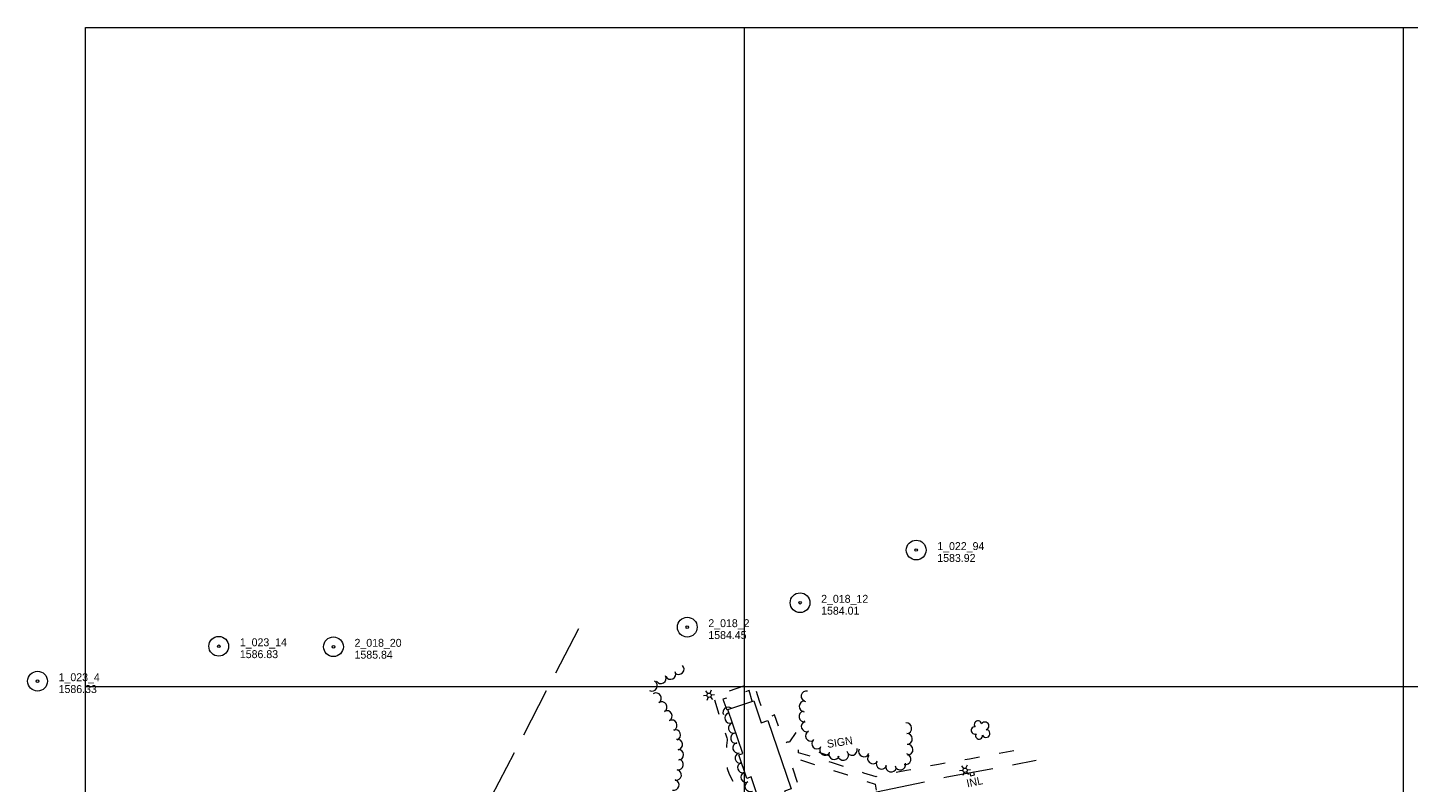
# Model space of a CAD drawing. Header units: feet. Extents: x 186943 to 189447, y 249149 to 251000.
# Tile 7 of 9: x 187456 to 188504, y 250427 to 251000. Entities that reach past the tile are written whole.
import ezdxf
from ezdxf.enums import TextEntityAlignment as Align

# ---------------------------------------------------------------- set-up
doc = ezdxf.new("R2010")
doc.units = ezdxf.units.FT
doc.header["$MEASUREMENT"] = 0
doc.linetypes.add('DGN Style 3', pattern=[52.919246, 37.799462, -15.119785])
doc.linetypes.add('DGN Style 5', pattern=[26.459623, 11.339838, -15.119785])
for name, color, linetype, lineweight in [('E_DWY', 73, 'DGN Style 3', 0), ('E_LAND_Vegetation', 21, 'Continuous', 0), ('E_MAP_GridLines', 251, 'Continuous', 0), ('E_MAP_Limits', 21, 'DGN Style 3', 0), ('E_MAP_PassPoints', 40, 'Continuous', 0), ('E_MISCPROP', 40, 'Continuous', 0), ('E_MISCPROP_HvyLine', 54, 'Continuous', 13), ('E_MISCPROP_Railing', 40, 'Continuous', 0), ('E_PATH_Sidewalk', 73, 'DGN Style 5', 0)]:
    doc.layers.add(name, color=color, linetype=linetype, lineweight=lineweight)
doc.styles.add('Style-IGR_FONT_0', font='IGR_FONT_0.shx')

# ---------------------------------------------------------------- blocks, each defined once
blk = doc.blocks.new('PP')
at = {"layer": 'E_MAP_PassPoints', "color": 40, "linetype": 'Continuous', "lineweight": 0}
for radius in [7.5, 0.96]:
    blk.add_circle((0, 0), radius, dxfattribs=at)
blk = doc.blocks.new('LTP_6')
at = {"layer": 'E_MISCPROP', "color": 20, "linetype": 'Continuous', "lineweight": 0}
for p, q in [((-1.6, 0.1), (-4.2, 0.1)), ((-0.8, 1.4), (-2, 3.7)), ((0.9, 1.4), (2.3, 3.7)), ((-0.9, -1.4), (-2.2, -3.6)), ((0.8, -1.5), (2, -3.6)), ((1.6, 0), (4.2, -0.1))]:
    blk.add_line(p, q, dxfattribs=at)
blk.add_circle((0, 0), 1.64, dxfattribs=at)
blk = doc.blocks.new('SIGN_4')
at = {"layer": 'E_MISCPROP', "color": 20, "linetype": 'Continuous', "lineweight": 0, "style": 'Style-IGR_FONT_0'}
blk.add_text('SIGN', height=6, rotation=359.9999, dxfattribs=at).set_placement((-9.6, 0), align=Align.MIDDLE_LEFT)
blk = doc.blocks.new('INLT')
at = {"layer": 'E_MISCPROP_Railing', "color": 40, "linetype": 'Continuous', "lineweight": 0, "flags": 128}
blk.add_lwpolyline([(3, -2), (3, 0), (0, 0), (0, -2), (3, -2)], dxfattribs=at)
blk = doc.blocks.new('INL_20')
at = {"layer": 'E_MISCPROP_Railing', "color": 40, "linetype": 'Continuous', "lineweight": 0, "style": 'Style-IGR_FONT_0'}
blk.add_text('INL', height=6, rotation=0, dxfattribs=at).set_placement((-5.7, -3))
blk = doc.blocks.new('TREE_5')
at = {"layer": 'E_LAND_Vegetation', "color": 93, "linetype": 'Continuous', "lineweight": 0}
for centre, radius, start, end in [((-4.5, 0.2), 2.78, 78.0715, 279.0825), ((-1.5, 4.3), 2.78, 1.3945, 209.1675), ((3.6, 2.4), 2.97, 278.4236, 139.6575), ((-2, -4.2), 2.61, 140.7796, 358.7122), ((3.5, -3.4), 2.97, 196.0744, 79.0477)]:
    blk.add_arc(centre, radius, start, end, dxfattribs=at)

msp = doc.modelspace()

# ---------------------------------------------------------------- linework, layer by layer
at = {"layer": 'E_DWY', "color": 51, "linetype": 'DGN Style 3', "lineweight": 0, "flags": 128}
msp.add_lwpolyline([(188016.7, 250304.4), (188017.8, 250307.2), (188019.6, 250313.1), (188021.4, 250317), (188024.1, 250322.9), (188027.9, 250328.9), (188031.1, 250333.6), (188035.6, 250338.6), (188039, 250342.2), (188043.3, 250345.9), (188048, 250349.5), (188053.3, 250353.7), (188059.1, 250357.7), (188064.6, 250361.9), (188070, 250365.9), (188074.8, 250369.8), (188079.5, 250373.8), (188085.4, 250378.1), (188086, 250378.8), (188086.1, 250379.8), (188086, 250381.7), (188086, 250383.5), (188085.9, 250385.2), (188085.7, 250386.9), (188085.5, 250388.7), (188085.4, 250390.3), (188085.2, 250391.7), (188085.1, 250393.3), (188085, 250394.6), (188085, 250395.7), (188084.9, 250396.5), (188084.9, 250397.9), (188084.9, 250398.8), (188084.9, 250399.8), (188085.3, 250401), (188086.9, 250401.6), (188088.9, 250402), (188092.4, 250402.8), (188095, 250403.3), (188096.6, 250403.7), (188098.7, 250404.3), (188100.3, 250404.7), (188101.3, 250404.9), (188101.9, 250405.1), (188102.5, 250405.3), (188102.9, 250405.4), (188102.9, 250405.7), (188100.2, 250420), (188153.5, 250431.3), (188202, 250440.2), (188221.3, 250444)], dxfattribs=at)
at = {"layer": 'E_LAND_Vegetation', "color": 93, "linetype": 'Continuous', "lineweight": 0}
for centre, radius, start, end in [((187950.2, 250513.1), 3.99, 227.0557, 47.0404), ((187936.6, 250506.1), 3.99, 210.5692, 30.5539), ((187944, 250509.4), 3.99, 206.763, 26.7477), ((187929.9, 250500.4), 3.99, 241.2034, 61.1881), ((187933, 250491.1), 3.99, 302.5117, 122.4964), ((188047.1, 250492.5), 4.07, 78.6483, 258.633), ((187937.3, 250484.3), 3.99, 302.5117, 122.4964), ((187987.6, 250480.4), 3.89, 50.983, 204.2996), ((188045.6, 250484.9), 4.07, 87.0667, 267.0513), ((187941.2, 250477.6), 3.99, 298.2493, 118.234), ((187944.8, 250470.5), 3.99, 296.6326, 116.6173), ((187989, 250476), 3.89, 110.0645, 290.0492), ((188045.4, 250477.2), 4.07, 100.7006, 280.6853), ((188047.2, 250469.7), 4.07, 109.0217, 289.0064), ((187947.5, 250463.2), 3.99, 290.5406, 110.5253), ((187991.7, 250468.5), 3.89, 104.6454, 284.63), ((187993.4, 250460.8), 3.89, 101.8153, 281.8), ((188050.4, 250462.5), 4.07, 117.6241, 297.6088), ((188122.8, 250468.3), 4.07, 273.9347, 93.9194), ((188123.3, 250460.2), 4.07, 273.1107, 93.0953), ((187949.1, 250455.9), 3.99, 278.7933, 98.778), ((187949.8, 250448.2), 3.99, 270.9141, 90.8988), ((187995.1, 250453.3), 3.89, 102.7676, 282.7523), ((188055.1, 250456.7), 4.07, 133.297, 313.2817), ((188061.1, 250451.9), 4.07, 147.2734, 327.2581), ((188081.6, 250451.9), 4.07, 195.1447, 15.1293), ((188090.7, 250450.7), 4.07, 156.05, 336.0347), ((188123.8, 250452), 4.07, 273.1107, 93.0953), ((187949.7, 250440.7), 3.99, 259.459, 79.4436), ((187996.8, 250445.6), 3.89, 102.2735, 282.2581), ((187998.7, 250438.3), 3.89, 106.2071, 286.1918), ((188068, 250448.7), 4.07, 160.1634, 340.1481), ((188074.9, 250448), 4.07, 188.9111, 8.8958), ((188097.5, 250445.4), 4.07, 141.6645, 321.6492), ((188104.1, 250441.4), 4.07, 152.0492, 332.0339), ((188118.2, 250440.7), 4.07, 193.7327, 13.7173), ((188122.2, 250444.8), 4.07, 255.6767, 75.6614), ((187948.2, 250432.8), 3.99, 259.459, 79.4436), ((188001.2, 250431.1), 3.89, 111.7498, 291.7345), ((188111.3, 250439.2), 4.07, 166.6306, 346.6152), ((187946.4, 250425.2), 3.99, 254.2825, 74.2671), ((188004.3, 250424.1), 3.89, 116.1667, 296.1514)]:
    msp.add_arc(centre, radius, start, end, dxfattribs=at)
at = {"layer": 'E_MAP_GridLines', "color": 161, "linetype": 'Continuous', "lineweight": 0}
for p, q in [((187500, 251000), (189000, 251000)), ((187500, 249500), (187500, 251000)), ((188000, 249500), (188000, 251000)), ((188500, 249500), (188500, 251000)), ((187500, 250500), (189000, 250500))]:
    msp.add_line(p, q, dxfattribs=at)
at = {"layer": 'E_MAP_Limits', "color": 73, "linetype": 'DGN Style 3', "lineweight": 0, "flags": 128}
msp.add_lwpolyline([(187874.1, 250543.6), (187737.9, 250281.6), (187674.2, 250087.7), (187673.6, 250053.3), (187709.6, 249881.1)], dxfattribs=at)
at = {"layer": 'E_MISCPROP', "color": 20, "linetype": 'Continuous', "lineweight": 0}
msp.add_line((188056.4, 250450.1), (188063.9, 250447.5), dxfattribs=at)
at = {"layer": 'E_MISCPROP_HvyLine', "color": 241, "linetype": 'Continuous', "lineweight": 13, "flags": 128}
msp.add_lwpolyline([(188016.3, 250397.9), (188005, 250431.3), (188001.7, 250430.2), (187995.7, 250448), (187998.7, 250449), (187987.3, 250482.5), (188007, 250489.2), (188012.6, 250472.5), (188017.8, 250474.2), (188035.4, 250422.3), (188030.5, 250420.6), (188035.9, 250404.5)], close=True, dxfattribs=at)
at = {"layer": 'E_PATH_Sidewalk', "color": 51, "linetype": 'DGN Style 5', "lineweight": 0, "flags": 128}
for points in [[(188039, 250465.1), (188034.2, 250457.9), (188033.7, 250457.8), (188032.5, 250457.6), (188031.4, 250457.2), (188030.4, 250456.8), (188022.9, 250478.4), (188016.3, 250475.7), (188011.5, 250488.9), (188007.2, 250502.6), (188002.5, 250501.2), (187987.3, 250496.1), (187976.5, 250492.1), (187981.6, 250475.8), (187986.6, 250461), (187986.8, 250459.9), (187986.8, 250459.1), (187986.7, 250457.4), (187986.5, 250454.9), (187986.2, 250452.6), (187986, 250450.5), (187985.8, 250448.1), (187985.9, 250446), (187986.1, 250444.2), (187986.3, 250441.5), (187987, 250437.7), (187988.3, 250433.4), (187991.5, 250427.5), (187995.6, 250421.5), (187999.3, 250417.6), (188002.2, 250414.3), (188002.4, 250413.8), (188002.6, 250413.1), (188003.1, 250410.6), (188008.9, 250394.7), (188012.4, 250384.3), (188017.7, 250385.8), (188022.7, 250387.3), (188023, 250387.4), (188028.1, 250389), (188032.8, 250390.6), (188036.8, 250391.9), (188038.8, 250392.8), (188042.8, 250394.5), (188035.2, 250419.3), (188042.2, 250421.4), (188034.5, 250444.2), (188038, 250445.7), (188038.4, 250445.7), (188039.2, 250445.3), (188057.6, 250439.5), (188078.3, 250432.9), (188099.1, 250425.8), (188100.2, 250420)], [(188005.9, 250488.8), (188003.6, 250496.8), (187988.9, 250492.1), (187983.7, 250490.3), (187987.1, 250480.9), (187987.8, 250481.2)], [(188204.4, 250451.1), (188170.8, 250444.8), (188147.1, 250440.8), (188122.9, 250436.1), (188111.2, 250433.8), (188100, 250431.5), (188090.6, 250434.3), (188080.2, 250437.6), (188066.9, 250442), (188048, 250447.5), (188041, 250449.7), (188041, 250450.3), (188041, 250451.1), (188040.9, 250451.7), (188040.8, 250452.4), (188040.6, 250453.4), (188040.3, 250454), (188039.8, 250454.9), (188039.3, 250455.6), (188042.2, 250460.1), (188043.4, 250461.8)]]:
    msp.add_lwpolyline(points, dxfattribs=at)

# ---------------------------------------------------------------- block references
at = {"layer": 'E_LAND_Vegetation', "color": 93, "linetype": 'Continuous', "lineweight": 0, "xscale": 1.00000021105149, "yscale": 1.00000021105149, "zscale": 1.00000021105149, "rotation": 8.71080588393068}
msp.add_blockref('TREE_5', (188179.3, 250467.1), dxfattribs=at)
at = {"layer": 'E_MAP_PassPoints', "color": 40, "linetype": 'Continuous', "lineweight": 0}
for p in [(188130.3, 250603.5), (188042.2, 250563.5), (187956.6, 250545), (187601.2, 250530.5), (187688.2, 250530.1), (187463.7, 250504)]:
    msp.add_blockref('PP', p, dxfattribs=at)
at = {"layer": 'E_MISCPROP', "color": 20, "linetype": 'Continuous', "lineweight": 0, "xscale": 1.00000021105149, "yscale": 1.00000021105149, "zscale": 1.00000021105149, "rotation": 8.71080588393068}
for name, p in [('LTP_6', (187973.2, 250493.3)), ('SIGN_4', (188072.1, 250457.7)), ('LTP_6', (188167.4, 250436.4))]:
    msp.add_blockref(name, p, dxfattribs=at)
at = {"layer": 'E_MISCPROP_Railing', "color": 40, "linetype": 'Continuous', "lineweight": 0, "xscale": 0.9999982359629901, "yscale": 0.9999982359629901, "zscale": 0.9999982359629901, "rotation": 12.08933444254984}
for name, p in [('INL_20', (188174.1, 250427.5)), ('INLT', (188171.1, 250434.2))]:
    msp.add_blockref(name, p, dxfattribs=at)

# ---------------------------------------------------------------- texts
at = {"layer": 'E_MAP_PassPoints', "color": 40, "linetype": 'Continuous', "lineweight": 0, "style": 'Style-IGR_FONT_0'}
for s, p in [('1_022_94', (188146.3, 250603.5)), ('1583.92', (188146.3, 250594.5)), ('2_018_12', (188058.2, 250563.5)), ('1584.01', (188058.2, 250554.5)), ('2_018_2', (187972.6, 250545)), ('1_023_14', (187617.2, 250530.5)), ('2_018_20', (187704.2, 250530.1)), ('1584.45', (187972.6, 250536)), ('1586.83', (187617.2, 250521.5)), ('1585.84', (187704.2, 250521.1)), ('1_023_4', (187479.7, 250504)), ('1586.33', (187479.7, 250495))]:
    msp.add_text(s, height=6, dxfattribs=at).set_placement(p)

doc.saveas('drawing.dxf')
